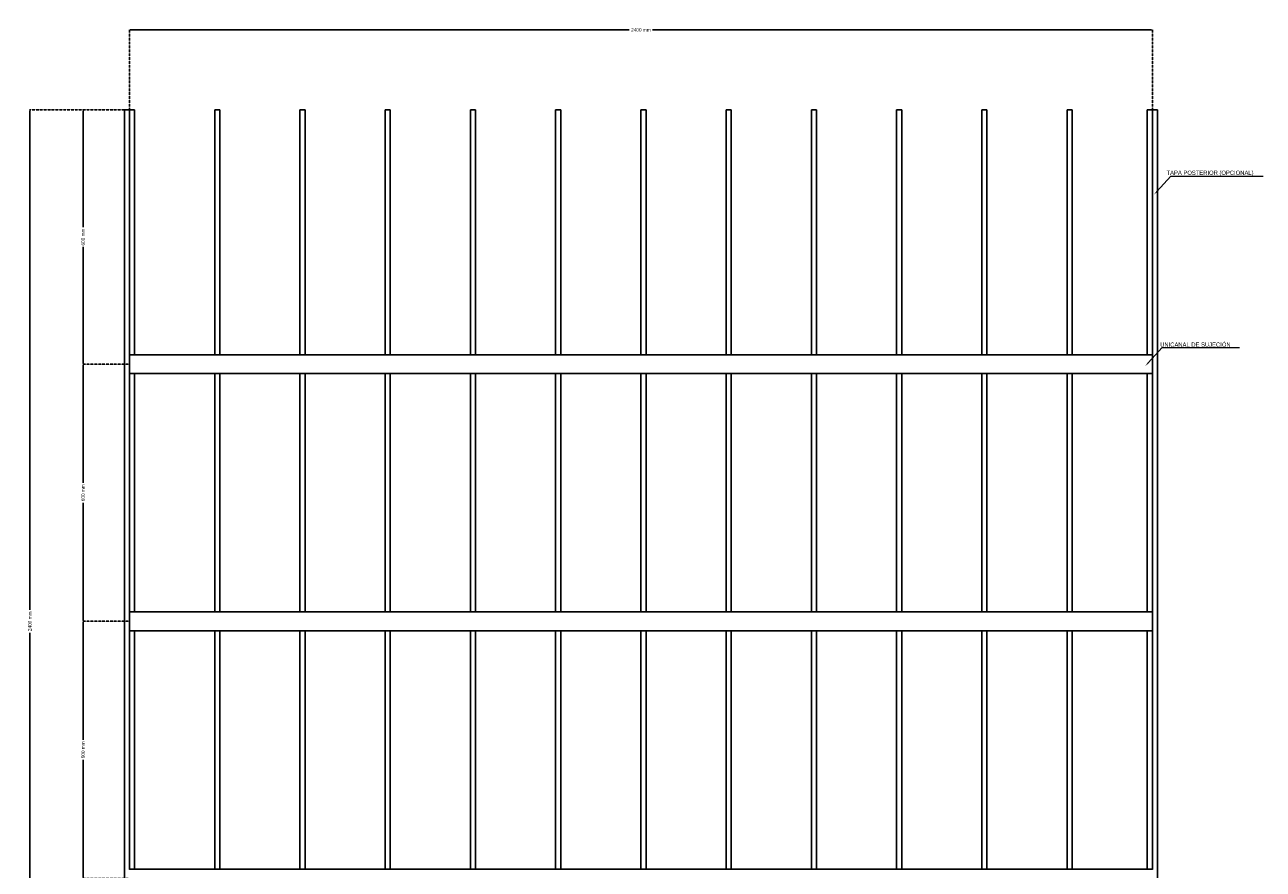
# Model space of a CAD drawing. Header units: millimetres. Extents: x 2538 to 24562, y 4449 to 23795.
# Tile 186 of 256: x 18375 to 21281, y 10960 to 12941. Entities that reach past the tile are written whole.
import ezdxf
from ezdxf import colors
from ezdxf.entities.mleader import LeaderData, LeaderLine
from ezdxf.math import Vec2, Vec3

# ---------------------------------------------------------------- set-up
doc = ezdxf.new("R2010")
doc.units = ezdxf.units.MM
doc.header["$PDMODE"] = 3
doc.linetypes.add('HIDDEN', pattern=[0.375, 0.25, -0.125])
doc.layers.add('HD021_Text', color=2, linetype='Continuous', lineweight=9)
doc.layers.add('Make2D$Visible$Curves', color=7, linetype='Continuous', true_color=0x000000)
doc.layers.add('MEDIDAS', color=1, linetype='Continuous', true_color=0xff0000)
doc.styles.add('Arial Narrow', font='ARIALN.TTF')
doc.dimstyles.new('HD_DIM', dxfattribs={"dimtxt": 8, "dimasz": 2, "dimexe": 1, "dimexo": 0, "dimgap": 2, "dimtad": 0, "dimdec": 0, "dimzin": 0, "dimdsep": 46, "dimtxsty": 'Standard', "dimcen": 0, "dimclrd": 256, "dimclre": 251, "dimclrt": 7, "dimadec": 0, "dimazin": 0, "dimtp": 0.05, "dimtm": 0.05, "dimtfac": 0.6, "dimtdec": 0, "dimtofl": 0, "dimtmove": 0, "dimatfit": 3, "dimfxl": 1, "dimtolj": 2, "dimtzin": 0, "dimarcsym": 0})

# ---------------------------------------------------------------- blocks, each defined once
blk = doc.blocks.new('*D71')
at = {"layer": 'Defpoints', "color": 0, "transparency": 16777216}
for p in [(21020.5, 12929.5), (18620.5, 12741.8), (21020.5, 12741.8)]:
    blk.add_point(p, dxfattribs=at)
at = {"layer": 'MEDIDAS', "color": 251, "linetype": 'HIDDEN', "lineweight": -2, "transparency": 16777216}
for p, q in [((18620.5, 12741.8), (18620.5, 12930.5)), ((21020.5, 12741.8), (21020.5, 12930.5))]:
    blk.add_line(p, q, dxfattribs=at)
at = {"layer": 'MEDIDAS', "lineweight": -2, "transparency": 16777216}
for p, q in [((18622.5, 12929.5), (19793.2, 12929.5)), ((21018.5, 12929.5), (19847.8, 12929.5))]:
    blk.add_line(p, q, dxfattribs=at)
at = {"layer": 'MEDIDAS', "transparency": 16777216}
for points in [[(18622.5, 12929.9), (18622.5, 12929.2), (18620.5, 12929.5)], [(21018.5, 12929.9), (21018.5, 12929.2), (21020.5, 12929.5)]]:
    blk.add_solid(points, dxfattribs=at)
at = {"layer": 'MEDIDAS', "color": 7, "transparency": 16777216, "insert": (19820.5, 12929.5), "char_height": 8, "attachment_point": 5}
blk.add_mtext('\\A2;2400 mm', dxfattribs=at)
blk = doc.blocks.new('*D72')
at = {"layer": 'Defpoints', "color": 0, "transparency": 16777216}
for p in [(18608.5, 12741.8), (18386.8, 10341.8), (18608.5, 10341.8)]:
    blk.add_point(p, dxfattribs=at)
at = {"layer": 'MEDIDAS', "color": 251, "linetype": 'HIDDEN', "lineweight": -2, "transparency": 16777216}
for p, q in [((18608.5, 12741.8), (18385.8, 12741.8)), ((18608.5, 10341.8), (18385.8, 10341.8))]:
    blk.add_line(p, q, dxfattribs=at)
at = {"layer": 'MEDIDAS', "lineweight": -2, "transparency": 16777216}
for p, q in [((18386.8, 12739.8), (18386.8, 11569.1)), ((18386.8, 10343.8), (18386.8, 11514.5))]:
    blk.add_line(p, q, dxfattribs=at)
at = {"layer": 'MEDIDAS', "transparency": 16777216}
for points in [[(18386.5, 12739.8), (18387.2, 12739.8), (18386.8, 12741.8)], [(18386.5, 10343.8), (18387.2, 10343.8), (18386.8, 10341.8)]]:
    blk.add_solid(points, dxfattribs=at)
at = {"layer": 'MEDIDAS', "color": 7, "transparency": 16777216, "insert": (18386.8, 11541.8), "char_height": 8, "attachment_point": 5, "rotation": 90}
blk.add_mtext('\\A2;2400 mm', dxfattribs=at)
blk = doc.blocks.new('*D73')
at = {"layer": 'Defpoints', "color": 0, "transparency": 16777216}
for p in [(18608.5, 12741.8), (18511.7, 12145), (18620.5, 12145)]:
    blk.add_point(p, dxfattribs=at)
at = {"layer": 'MEDIDAS', "color": 251, "linetype": 'HIDDEN', "lineweight": -2, "transparency": 16777216}
for p, q in [((18608.5, 12741.8), (18510.7, 12741.8)), ((18620.5, 12145), (18510.7, 12145))]:
    blk.add_line(p, q, dxfattribs=at)
at = {"layer": 'MEDIDAS', "lineweight": -2, "transparency": 16777216}
for p, q in [((18511.7, 12739.8), (18511.7, 12466.8)), ((18511.7, 12147), (18511.7, 12420.1))]:
    blk.add_line(p, q, dxfattribs=at)
at = {"layer": 'MEDIDAS', "transparency": 16777216}
for points in [[(18511.4, 12739.8), (18512, 12739.8), (18511.7, 12741.8)], [(18511.4, 12147), (18512, 12147), (18511.7, 12145)]]:
    blk.add_solid(points, dxfattribs=at)
at = {"layer": 'MEDIDAS', "color": 7, "transparency": 16777216, "insert": (18511.7, 12443.4), "char_height": 8, "attachment_point": 5, "rotation": 90}
blk.add_mtext('\\A2;600 mm', dxfattribs=at)
blk = doc.blocks.new('*D74')
at = {"layer": 'Defpoints', "color": 0, "transparency": 16777216}
for p in [(18620.5, 12145), (18511.7, 11541.8), (18620.5, 11541.8)]:
    blk.add_point(p, dxfattribs=at)
at = {"layer": 'MEDIDAS', "color": 251, "linetype": 'HIDDEN', "lineweight": -2, "transparency": 16777216}
for p, q in [((18620.5, 12145), (18510.7, 12145)), ((18620.5, 11541.8), (18510.7, 11541.8))]:
    blk.add_line(p, q, dxfattribs=at)
at = {"layer": 'MEDIDAS', "lineweight": -2, "transparency": 16777216}
for p, q in [((18511.7, 12143), (18511.7, 11866.8)), ((18511.7, 11543.8), (18511.7, 11820.1))]:
    blk.add_line(p, q, dxfattribs=at)
at = {"layer": 'MEDIDAS', "transparency": 16777216}
for points in [[(18511.4, 12143), (18512, 12143), (18511.7, 12145)], [(18511.4, 11543.8), (18512, 11543.8), (18511.7, 11541.8)]]:
    blk.add_solid(points, dxfattribs=at)
at = {"layer": 'MEDIDAS', "color": 7, "transparency": 16777216, "insert": (18511.7, 11843.4), "char_height": 8, "attachment_point": 5, "rotation": 90}
blk.add_mtext('\\A2;600 mm', dxfattribs=at)
blk = doc.blocks.new('*D75')
at = {"layer": 'Defpoints', "color": 0, "transparency": 16777216}
for p in [(18620.5, 11541.8), (18511.7, 10938.5), (18620.5, 10938.5)]:
    blk.add_point(p, dxfattribs=at)
at = {"layer": 'MEDIDAS', "color": 251, "linetype": 'HIDDEN', "lineweight": -2, "transparency": 16777216}
for p, q in [((18620.5, 11541.8), (18510.7, 11541.8)), ((18620.5, 10938.5), (18510.7, 10938.5))]:
    blk.add_line(p, q, dxfattribs=at)
at = {"layer": 'MEDIDAS', "lineweight": -2, "transparency": 16777216}
for p, q in [((18511.7, 11539.8), (18511.7, 11263.5)), ((18511.7, 10940.5), (18511.7, 11216.8))]:
    blk.add_line(p, q, dxfattribs=at)
at = {"layer": 'MEDIDAS', "transparency": 16777216}
for points in [[(18511.4, 11539.8), (18512, 11539.8), (18511.7, 11541.8)], [(18511.4, 10940.5), (18512, 10940.5), (18511.7, 10938.5)]]:
    blk.add_solid(points, dxfattribs=at)
at = {"layer": 'MEDIDAS', "color": 7, "transparency": 16777216, "insert": (18511.7, 11240.2), "char_height": 8, "attachment_point": 5, "rotation": 90}
blk.add_mtext('\\A2;600 mm', dxfattribs=at)

msp = doc.modelspace()

# ---------------------------------------------------------------- linework, layer by layer
at = {"layer": 'Make2D$Visible$Curves', "color": 7, "lineweight": -3}
for points in [[(18608.5, 12741.8), (18608.5, 11541.8), (18608.5, 10341.8)], [(18608.5, 12741.8), (18614.5, 12741.8), (18620.5, 12741.8)], [(18620.5, 12741.8), (18626.5, 12741.8), (18632.5, 12741.8)], [(18620.5, 12741.8), (18620.5, 12454.5), (18620.5, 12167.1)], [(18632.5, 12741.8), (18632.5, 12454.5), (18632.5, 12167.1)], [(18820.5, 12741.8), (18826.5, 12741.8), (18832.5, 12741.8)], [(18820.5, 12741.8), (18820.5, 12454.5), (18820.5, 12167.1)], [(18832.5, 12741.8), (18832.5, 12454.5), (18832.5, 12167.1)], [(19020.5, 12741.8), (19026.5, 12741.8), (19032.5, 12741.8)], [(19020.5, 12741.8), (19020.5, 12454.5), (19020.5, 12167.1)], [(19032.5, 12741.8), (19032.5, 12454.5), (19032.5, 12167.1)], [(19220.5, 12741.8), (19226.5, 12741.8), (19232.5, 12741.8)], [(19220.5, 12741.8), (19220.5, 12454.5), (19220.5, 12167.1)], [(19232.5, 12741.8), (19232.5, 12454.5), (19232.5, 12167.1)], [(19420.5, 12741.8), (19426.5, 12741.8), (19432.5, 12741.8)], [(19420.5, 12741.8), (19420.5, 12454.5), (19420.5, 12167.1)], [(19432.5, 12741.8), (19432.5, 12454.5), (19432.5, 12167.1)], [(19620.5, 12741.8), (19626.5, 12741.8), (19632.5, 12741.8)], [(19620.5, 12741.8), (19620.5, 12454.5), (19620.5, 12167.1)], [(19632.5, 12741.8), (19632.5, 12454.5), (19632.5, 12167.1)], [(19820.5, 12741.8), (19826.5, 12741.8), (19832.5, 12741.8)], [(19820.5, 12741.8), (19820.5, 12454.5), (19820.5, 12167.1)], [(19832.5, 12741.8), (19832.5, 12454.5), (19832.5, 12167.1)], [(20020.5, 12741.8), (20026.5, 12741.8), (20032.5, 12741.8)], [(20020.5, 12741.8), (20020.5, 12454.5), (20020.5, 12167.1)], [(20032.5, 12741.8), (20032.5, 12454.5), (20032.5, 12167.1)], [(20220.5, 12741.8), (20226.5, 12741.8), (20232.5, 12741.8)], [(20220.5, 12741.8), (20220.5, 12454.5), (20220.5, 12167.1)], [(20232.5, 12741.8), (20232.5, 12454.5), (20232.5, 12167.1)], [(20420.5, 12741.8), (20426.5, 12741.8), (20432.5, 12741.8)], [(20420.5, 12741.8), (20420.5, 12454.5), (20420.5, 12167.1)], [(20432.5, 12741.8), (20432.5, 12454.5), (20432.5, 12167.1)], [(20620.5, 12741.8), (20626.5, 12741.8), (20632.5, 12741.8)], [(20620.5, 12741.8), (20620.5, 12454.5), (20620.5, 12167.1)], [(20632.5, 12741.8), (20632.5, 12454.5), (20632.5, 12167.1)], [(20820.5, 12741.8), (20826.5, 12741.8), (20832.5, 12741.8)], [(20820.5, 12741.8), (20820.5, 12454.5), (20820.5, 12167.1)], [(20832.5, 12741.8), (20832.5, 12454.5), (20832.5, 12167.1)], [(21008.5, 12741.8), (21014.5, 12741.8), (21020.5, 12741.8)], [(21008.5, 12741.8), (21008.5, 12454.5), (21008.5, 12167.1)], [(21020.5, 12741.8), (21020.5, 12454.5), (21020.5, 12167.1)], [(21020.5, 12741.8), (21026.5, 12741.8), (21032.5, 12741.8)], [(21032.5, 12741.8), (21032.5, 11541.8), (21032.5, 10341.8)], [(18620.5, 12167.1), (19820.5, 12167.1), (21020.5, 12167.1)], [(18620.5, 12124), (18620.5, 12145), (18620.5, 12166.1)], [(21020.5, 12124), (21020.5, 12145), (21020.5, 12166.1)], [(18620.5, 12123), (19820.5, 12123), (21020.5, 12123)], [(18620.5, 12123), (18620.5, 11843.4), (18620.5, 11563.9)], [(18632.5, 12123), (18632.5, 11843.4), (18632.5, 11563.9)], [(18820.5, 12123), (18820.5, 11843.4), (18820.5, 11563.9)], [(18832.5, 12123), (18832.5, 11843.4), (18832.5, 11563.9)], [(19020.5, 12123), (19020.5, 11843.4), (19020.5, 11563.9)], [(19032.5, 12123), (19032.5, 11843.4), (19032.5, 11563.9)], [(19220.5, 12123), (19220.5, 11843.4), (19220.5, 11563.9)], [(19232.5, 12123), (19232.5, 11843.4), (19232.5, 11563.9)], [(19420.5, 12123), (19420.5, 11843.4), (19420.5, 11563.9)], [(19432.5, 12123), (19432.5, 11843.4), (19432.5, 11563.9)], [(19620.5, 12123), (19620.5, 11843.4), (19620.5, 11563.9)], [(19632.5, 12123), (19632.5, 11843.4), (19632.5, 11563.9)], [(19820.5, 12123), (19820.5, 11843.4), (19820.5, 11563.9)], [(19832.5, 12123), (19832.5, 11843.4), (19832.5, 11563.9)], [(20020.5, 12123), (20020.5, 11843.4), (20020.5, 11563.9)], [(20032.5, 12123), (20032.5, 11843.4), (20032.5, 11563.9)], [(20220.5, 12123), (20220.5, 11843.4), (20220.5, 11563.9)], [(20232.5, 12123), (20232.5, 11843.4), (20232.5, 11563.9)], [(20420.5, 12123), (20420.5, 11843.4), (20420.5, 11563.9)], [(20432.5, 12123), (20432.5, 11843.4), (20432.5, 11563.9)], [(20620.5, 12123), (20620.5, 11843.4), (20620.5, 11563.9)], [(20632.5, 12123), (20632.5, 11843.4), (20632.5, 11563.9)], [(20820.5, 12123), (20820.5, 11843.4), (20820.5, 11563.9)], [(20832.5, 12123), (20832.5, 11843.4), (20832.5, 11563.9)], [(21008.5, 12123), (21008.5, 11843.4), (21008.5, 11563.9)], [(21020.5, 12123), (21020.5, 11843.4), (21020.5, 11563.9)], [(18620.5, 11563.9), (19820.5, 11563.9), (21020.5, 11563.9)], [(18620.5, 11519.7), (18620.5, 11541.8), (18620.5, 11563.9)], [(18620.5, 11520.7), (18620.5, 11541.8), (18620.5, 11562.9)], [(21020.5, 11520.7), (21020.5, 11541.8), (21020.5, 11562.9)], [(18620.5, 11519.7), (19820.5, 11519.7), (21020.5, 11519.7)], [(18620.5, 11519.7), (18620.5, 11240.2), (18620.5, 10960.6)], [(18632.5, 11519.7), (18632.5, 11240.2), (18632.5, 10960.6)], [(18820.5, 11519.7), (18820.5, 11240.2), (18820.5, 10960.6)], [(18832.5, 11519.7), (18832.5, 11240.2), (18832.5, 10960.6)], [(19020.5, 11519.7), (19020.5, 11240.2), (19020.5, 10960.6)], [(19032.5, 11519.7), (19032.5, 11240.2), (19032.5, 10960.6)], [(19220.5, 11519.7), (19220.5, 11240.2), (19220.5, 10960.6)], [(19232.5, 11519.7), (19232.5, 11240.2), (19232.5, 10960.6)], [(19420.5, 11519.7), (19420.5, 11240.2), (19420.5, 10960.6)], [(19432.5, 11519.7), (19432.5, 11240.2), (19432.5, 10960.6)], [(19620.5, 11519.7), (19620.5, 11240.2), (19620.5, 10960.6)], [(19632.5, 11519.7), (19632.5, 11240.2), (19632.5, 10960.6)], [(19820.5, 11519.7), (19820.5, 11240.2), (19820.5, 10960.6)], [(19832.5, 11519.7), (19832.5, 11240.2), (19832.5, 10960.6)], [(20020.5, 11519.7), (20020.5, 11240.2), (20020.5, 10960.6)], [(20032.5, 11519.7), (20032.5, 11240.2), (20032.5, 10960.6)], [(20220.5, 11519.7), (20220.5, 11240.2), (20220.5, 10960.6)], [(20232.5, 11519.7), (20232.5, 11240.2), (20232.5, 10960.6)], [(20420.5, 11519.7), (20420.5, 11240.2), (20420.5, 10960.6)], [(20432.5, 11519.7), (20432.5, 11240.2), (20432.5, 10960.6)], [(20620.5, 11519.7), (20620.5, 11240.2), (20620.5, 10960.6)], [(20632.5, 11519.7), (20632.5, 11240.2), (20632.5, 10960.6)], [(20820.5, 11519.7), (20820.5, 11240.2), (20820.5, 10960.6)], [(20832.5, 11519.7), (20832.5, 11240.2), (20832.5, 10960.6)], [(21008.5, 11519.7), (21008.5, 11240.2), (21008.5, 10960.6)], [(21020.5, 11519.7), (21020.5, 11240.2), (21020.5, 10960.6)], [(18620.5, 10960.6), (19820.5, 10960.6), (21020.5, 10960.6)]]:
    msp.add_open_spline(points, degree=2, dxfattribs=at)
for points, weights in [([(18620.5, 12166.1), (18620.5, 12167.1), (18620.5, 12167.1)], [1, 0.707106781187, 1]), ([(21020.5, 12166.1), (21020.5, 12167.1), (21020.5, 12167.1)], [1, 0.707106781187, 1]), ([(18620.5, 12123), (18620.5, 12123), (18620.5, 12124)], [1, 0.707106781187, 1]), ([(21020.5, 12123), (21020.5, 12123), (21020.5, 12124)], [1, 0.707106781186, 1]), ([(18620.5, 11562.9), (18620.5, 11563.9), (18620.5, 11563.9)], [1, 0.707106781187, 1]), ([(21020.5, 11562.9), (21020.5, 11563.9), (21020.5, 11563.9)], [1, 0.707106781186, 1]), ([(18620.5, 11519.7), (18620.5, 11519.7), (18620.5, 11520.7)], [1, 0.707106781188, 1]), ([(21020.5, 11519.7), (21020.5, 11519.7), (21020.5, 11520.7)], [1, 0.707106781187, 1]), ([(18620.5, 10959.6), (18620.5, 10960.6), (18620.5, 10960.6)], [1, 0.707106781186, 1]), ([(21020.5, 10959.6), (21020.5, 10960.6), (21020.5, 10960.6)], [1, 0.707106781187, 1])]:
    msp.add_rational_spline(points, weights, degree=2, dxfattribs=at)

# ---------------------------------------------------------------- dimensions: what is measured, and where the dimension line sits
at = {"layer": 'MEDIDAS'}
dim = msp.add_linear_dim(base=(21020.5, 12929.5), p1=(18620.5, 12741.8), p2=(21020.5, 12741.8), text='<> mm', dimstyle='HD_DIM', dxfattribs=at)
dim.commit()
dim.dimension.update_dxf_attribs({"geometry": '*D71', "text_midpoint": (19820.5, 12929.5)})
for base, p2, text, picture, middle in [((18386.8, 10341.8), (18608.5, 10341.8), '<> mm', '*D72', (18386.8, 11541.8)), ((18511.7, 12145), (18620.5, 12145), '600 mm', '*D73', (18511.7, 12443.4))]:
    dim = msp.add_linear_dim(base=base, p1=(18608.5, 12741.8), p2=p2, angle=90, text=text, dimstyle='HD_DIM', dxfattribs=at)
    dim.commit()
    dim.dimension.update_dxf_attribs({"geometry": picture, "text_midpoint": middle})
for base, p1, p2, picture, middle in [((18511.7, 11541.8), (18620.5, 12145), (18620.5, 11541.8), '*D74', (18511.7, 11843.4)), ((18511.7, 10938.5), (18620.5, 11541.8), (18620.5, 10938.5), '*D75', (18511.7, 11240.2))]:
    dim = msp.add_linear_dim(base=base, p1=p1, p2=p2, angle=90, text='600 mm', dimstyle='HD_DIM', override={"dimtmove": 1}, dxfattribs=at)
    dim.commit()
    dim.dimension.update_dxf_attribs({"geometry": picture, "text_midpoint": middle})

# ---------------------------------------------------------------- leaders
at = {"layer": 'HD021_Text'}
ml = msp.add_multileader_mtext('Standard', dxfattribs=at)
ml.set_content('TAPA POSTERIOR (OPCIONAL)', color=5, style='Arial Narrow')
ml.set_leader_properties(color=5, linetype='ByLayer', lineweight=15)
ml.build(insert=Vec2(0, 0))
ml.multileader.update_dxf_attribs({"text_left_attachment_type": 6, "text_right_attachment_type": 6, "dogleg_length": 0.1, "arrow_head_size": 10, "scale": 5})
ctx = ml.context
ctx.base_point, ctx.scale, ctx.char_height, ctx.arrow_head_size, ctx.landing_gap_size, ctx.plane_origin = Vec3(21073.3, 12586.2), 5, 10, 10, 15, Vec3(21144.8, 12559.6)
ctx.left_attachment, ctx.right_attachment, ctx.text_align_type = 6, 6, 2
notes = []
notes.append((ctx, [(1, (1, 1, 0), (21064, 12586.2), (1, 0), 9.29, [(1, [(21024.5, 12543.1)], 0, [])])]))
ctx.mtext.insert, ctx.mtext.width, ctx.mtext.alignment, ctx.mtext.flow_direction = Vec3(21257.9, 12599.2), 287.858, 3, 5
ml = msp.add_multileader_mtext('Standard', dxfattribs=at)
ml.set_content('UNICANAL DE SUJECIÓN', color=5, style='Arial Narrow')
ml.set_leader_properties(color=5, linetype='ByLayer', lineweight=15)
ml.build(insert=Vec2(0, 0))
ml.multileader.update_dxf_attribs({"text_left_attachment_type": 6, "text_right_attachment_type": 6, "dogleg_length": 0.1, "arrow_head_size": 10, "scale": 5})
ctx = ml.context
ctx.base_point, ctx.scale, ctx.char_height, ctx.arrow_head_size, ctx.landing_gap_size, ctx.plane_origin = Vec3(21052.9, 12184), 5, 10, 10, 15, Vec3(21124.4, 12157.4)
ctx.left_attachment, ctx.right_attachment, ctx.text_align_type = 6, 6, 2
notes.append((ctx, [(1, (1, 1, 0), (21043.6, 12184), (1, 0), 9.29, [(1, [(21004.1, 12140.9)], 0, [])])]))
ctx.mtext.insert, ctx.mtext.width, ctx.mtext.alignment, ctx.mtext.flow_direction = Vec3(21204.1, 12196), 287.858, 3, 5
for ctx, leaders in notes:
    for number, flags, end, landing, length, lines in leaders:
        leader = LeaderData()
        leader.index, (leader.has_last_leader_line, leader.has_dogleg_vector, leader.attachment_direction) = number, flags
        leader.last_leader_point, leader.dogleg_vector, leader.dogleg_length = Vec3(end), Vec3(landing), length
        for number, points, colour, breaks in lines:
            line = LeaderLine()
            line.index, line.vertices, line.color, line.breaks = number, Vec3.list(points), colors.encode_raw_color(colour), breaks
            leader.lines.append(line)
        ctx.leaders.append(leader)

doc.saveas('drawing.dxf')
